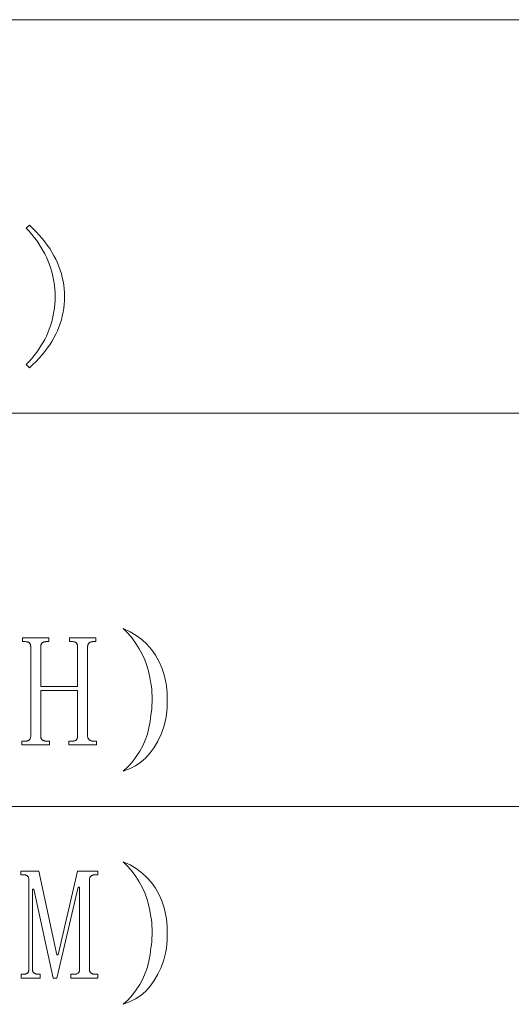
# Model space of a CAD drawing. Extents: x 1 to 297, y 1 to 210.
# Tile 73 of 171: x 152.89 to 159.62, y 43.02 to 56.51. Entities that reach past the tile are written whole.
import ezdxf

# ---------------------------------------------------------------- set-up
doc = ezdxf.new("R2010")
doc.units = 0

msp = doc.modelspace()

# ---------------------------------------------------------------- linework, layer by layer
at = {"color": 7, "lineweight": 13}
for p, q in [((1.306, 56.508), (219.321, 56.508)), ((1.306, 51.119), (219.321, 51.119)), ((1.306, 45.731), (175.108, 45.731))]:
    msp.add_line(p, q, dxfattribs=at)
for points in [[(152.984, 53.651), (153.027, 53.693), (153.074, 53.649), (153.118, 53.603), (153.16, 53.558), (153.2, 53.512), (153.237, 53.465), (153.271, 53.418), (153.304, 53.371), (153.334, 53.323), (153.362, 53.275), (153.387, 53.226), (153.41, 53.177), (153.43, 53.128), (153.448, 53.078), (153.464, 53.027), (153.477, 52.977), (153.488, 52.925), (153.496, 52.874), (153.502, 52.822), (153.506, 52.769), (153.507, 52.716), (153.506, 52.662), (153.502, 52.608), (153.496, 52.554), (153.488, 52.502), (153.477, 52.45), (153.464, 52.398), (153.448, 52.347), (153.43, 52.297), (153.41, 52.247), (153.387, 52.198), (153.362, 52.149), (153.334, 52.101), (153.304, 52.054), (153.271, 52.007), (153.237, 51.961), (153.2, 51.915), (153.16, 51.87), (153.118, 51.826), (153.074, 51.782), (153.027, 51.739), (152.984, 51.782), (153.022, 51.823), (153.059, 51.865), (153.093, 51.908), (153.126, 51.951), (153.156, 51.994), (153.185, 52.038), (153.212, 52.083), (153.236, 52.128), (153.259, 52.173), (153.28, 52.219), (153.298, 52.266), (153.315, 52.313), (153.33, 52.361), (153.343, 52.41), (153.353, 52.459), (153.362, 52.509), (153.369, 52.56), (153.374, 52.611), (153.377, 52.663), (153.378, 52.716), (153.377, 52.768), (153.374, 52.818), (153.369, 52.869), (153.362, 52.919), (153.353, 52.968), (153.343, 53.017), (153.33, 53.066), (153.315, 53.114), (153.298, 53.162), (153.28, 53.209), (153.259, 53.256), (153.236, 53.302), (153.212, 53.348), (153.185, 53.393), (153.156, 53.437), (153.126, 53.481), (153.093, 53.524), (153.059, 53.567), (153.022, 53.609)], [(154.312, 48.168), (154.405, 48.123), (154.489, 48.072), (154.566, 48.015), (154.636, 47.951), (154.698, 47.881), (154.753, 47.804), (154.8, 47.72), (154.839, 47.63), (154.871, 47.534), (154.895, 47.431), (154.901, 47.382), (154.906, 47.334), (154.91, 47.285), (154.912, 47.236), (154.912, 47.186), (154.912, 47.136), (154.91, 47.086), (154.906, 47.036), (154.901, 46.985), (154.895, 46.933), (154.865, 46.821), (154.828, 46.718), (154.785, 46.624), (154.736, 46.538), (154.681, 46.462), (154.62, 46.394), (154.552, 46.336), (154.478, 46.286), (154.398, 46.245), (154.312, 46.213), (154.378, 46.277), (154.437, 46.343), (154.49, 46.412), (154.537, 46.485), (154.578, 46.561), (154.613, 46.639), (154.641, 46.721), (154.663, 46.806), (154.68, 46.894), (154.69, 46.985), (154.696, 47.029), (154.701, 47.073), (154.704, 47.117), (154.706, 47.16), (154.707, 47.203), (154.706, 47.246), (154.704, 47.288), (154.701, 47.33), (154.696, 47.372), (154.69, 47.413), (154.677, 47.498), (154.658, 47.581), (154.634, 47.661), (154.605, 47.74), (154.57, 47.816), (154.529, 47.891), (154.483, 47.963), (154.432, 48.033), (154.375, 48.102)], [(153.824, 46.693), (153.824, 46.687), (153.825, 46.68), (153.826, 46.674), (153.827, 46.669), (153.829, 46.663), (153.832, 46.658), (153.834, 46.654), (153.838, 46.65), (153.841, 46.646), (153.845, 46.642), (153.85, 46.639), (153.854, 46.636), (153.859, 46.633), (153.864, 46.631), (153.87, 46.629), (153.876, 46.628), (153.882, 46.626), (153.888, 46.626), (153.894, 46.625), (153.901, 46.625), (153.944, 46.625), (153.944, 46.573), (153.567, 46.573), (153.567, 46.625), (153.61, 46.625), (153.618, 46.625), (153.626, 46.626), (153.633, 46.626), (153.64, 46.628), (153.646, 46.629), (153.652, 46.631), (153.657, 46.633), (153.662, 46.636), (153.666, 46.639), (153.67, 46.642), (153.673, 46.646), (153.676, 46.65), (153.678, 46.654), (153.681, 46.658), (153.682, 46.663), (153.684, 46.669), (153.685, 46.674), (153.686, 46.68), (153.687, 46.687), (153.687, 46.693), (153.687, 47.319), (153.181, 47.319), (153.181, 46.693), (153.181, 46.687), (153.182, 46.68), (153.183, 46.674), (153.184, 46.669), (153.186, 46.663), (153.189, 46.658), (153.191, 46.654), (153.195, 46.65), (153.198, 46.646), (153.202, 46.642), (153.207, 46.639), (153.212, 46.636), (153.216, 46.633), (153.222, 46.631), (153.227, 46.629), (153.233, 46.628), (153.239, 46.626), (153.245, 46.626), (153.251, 46.625), (153.258, 46.625), (153.301, 46.625), (153.301, 46.573), (152.924, 46.573), (152.924, 46.625), (152.967, 46.625), (152.975, 46.625), (152.983, 46.626), (152.99, 46.626), (152.997, 46.628), (153.003, 46.629), (153.009, 46.631), (153.014, 46.633), (153.019, 46.636), (153.023, 46.639), (153.027, 46.642), (153.03, 46.646), (153.033, 46.65), (153.035, 46.654), (153.038, 46.658), (153.04, 46.663), (153.041, 46.669), (153.042, 46.674), (153.043, 46.68), (153.044, 46.687), (153.044, 46.693), (153.044, 47.919), (153.044, 47.926), (153.043, 47.932), (153.042, 47.938), (153.041, 47.944), (153.04, 47.949), (153.038, 47.954), (153.035, 47.959), (153.033, 47.963), (153.03, 47.967), (153.027, 47.971), (153.023, 47.974), (153.019, 47.977), (153.014, 47.979), (153.009, 47.982), (153.003, 47.983), (152.997, 47.985), (152.99, 47.986), (152.983, 47.987), (152.975, 47.988), (152.967, 47.988), (152.932, 47.988), (152.932, 48.039), (153.292, 48.039), (153.292, 47.988), (153.258, 47.988), (153.251, 47.988), (153.245, 47.987), (153.239, 47.986), (153.233, 47.985), (153.227, 47.983), (153.222, 47.982), (153.216, 47.979), (153.212, 47.977), (153.207, 47.974), (153.202, 47.971), (153.198, 47.967), (153.195, 47.963), (153.191, 47.959), (153.189, 47.954), (153.186, 47.949), (153.184, 47.944), (153.183, 47.938), (153.182, 47.932), (153.181, 47.926), (153.181, 47.919), (153.181, 47.371), (153.687, 47.371), (153.687, 47.919), (153.687, 47.926), (153.686, 47.932), (153.685, 47.938), (153.684, 47.944), (153.682, 47.949), (153.681, 47.954), (153.678, 47.959), (153.676, 47.963), (153.673, 47.967), (153.67, 47.971), (153.666, 47.974), (153.662, 47.977), (153.657, 47.979), (153.652, 47.982), (153.646, 47.983), (153.64, 47.985), (153.633, 47.986), (153.626, 47.987), (153.618, 47.988), (153.61, 47.988), (153.575, 47.988), (153.575, 48.039), (153.935, 48.039), (153.935, 47.988), (153.901, 47.988), (153.894, 47.988), (153.888, 47.987), (153.882, 47.986), (153.876, 47.985), (153.87, 47.983), (153.864, 47.982), (153.859, 47.979), (153.854, 47.977), (153.85, 47.974), (153.845, 47.971), (153.841, 47.967), (153.838, 47.963), (153.834, 47.959), (153.832, 47.954), (153.829, 47.949), (153.827, 47.944), (153.826, 47.938), (153.825, 47.932), (153.824, 47.926), (153.824, 47.919)], [(154.312, 44.973), (154.405, 44.929), (154.489, 44.878), (154.566, 44.821), (154.636, 44.757), (154.698, 44.686), (154.753, 44.609), (154.8, 44.526), (154.839, 44.436), (154.871, 44.339), (154.895, 44.236), (154.901, 44.188), (154.906, 44.14), (154.91, 44.091), (154.912, 44.042), (154.912, 43.992), (154.912, 43.942), (154.91, 43.892), (154.906, 43.841), (154.901, 43.79), (154.895, 43.739), (154.865, 43.627), (154.828, 43.524), (154.785, 43.43), (154.736, 43.344), (154.681, 43.268), (154.62, 43.2), (154.552, 43.142), (154.478, 43.092), (154.398, 43.051), (154.312, 43.019), (154.378, 43.082), (154.437, 43.149), (154.49, 43.218), (154.537, 43.291), (154.578, 43.366), (154.613, 43.445), (154.641, 43.527), (154.663, 43.612), (154.68, 43.7), (154.69, 43.791), (154.696, 43.835), (154.701, 43.879), (154.704, 43.923), (154.706, 43.966), (154.707, 44.009), (154.706, 44.052), (154.704, 44.094), (154.701, 44.136), (154.696, 44.178), (154.69, 44.219), (154.677, 44.304), (154.658, 44.386), (154.634, 44.467), (154.605, 44.546), (154.57, 44.622), (154.529, 44.696), (154.483, 44.769), (154.432, 44.839), (154.375, 44.907)], [(153.85, 43.499), (153.85, 43.492), (153.85, 43.486), (153.851, 43.48), (153.853, 43.474), (153.855, 43.469), (153.857, 43.464), (153.86, 43.46), (153.863, 43.455), (153.867, 43.451), (153.871, 43.448), (153.875, 43.444), (153.88, 43.442), (153.885, 43.439), (153.89, 43.437), (153.896, 43.435), (153.901, 43.433), (153.907, 43.432), (153.913, 43.431), (153.92, 43.431), (153.927, 43.431), (153.961, 43.431), (153.961, 43.379), (153.592, 43.379), (153.592, 43.431), (153.635, 43.431), (153.644, 43.431), (153.651, 43.431), (153.659, 43.432), (153.665, 43.433), (153.672, 43.435), (153.677, 43.437), (153.683, 43.439), (153.687, 43.442), (153.692, 43.444), (153.695, 43.448), (153.699, 43.451), (153.701, 43.455), (153.704, 43.46), (153.706, 43.464), (153.708, 43.469), (153.71, 43.474), (153.711, 43.48), (153.712, 43.486), (153.712, 43.492), (153.712, 43.499), (153.712, 44.622), (153.695, 44.622), (153.404, 43.379), (153.352, 43.379), (153.087, 44.596), (153.07, 44.596), (153.07, 43.499), (153.07, 43.492), (153.07, 43.486), (153.071, 43.48), (153.073, 43.474), (153.075, 43.469), (153.077, 43.464), (153.08, 43.46), (153.083, 43.455), (153.087, 43.451), (153.091, 43.448), (153.095, 43.444), (153.1, 43.442), (153.105, 43.439), (153.11, 43.437), (153.116, 43.435), (153.121, 43.433), (153.127, 43.432), (153.133, 43.431), (153.14, 43.431), (153.147, 43.431), (153.172, 43.431), (153.172, 43.379), (152.915, 43.379), (152.915, 43.431), (152.941, 43.431), (152.949, 43.431), (152.957, 43.431), (152.964, 43.432), (152.971, 43.433), (152.977, 43.435), (152.983, 43.437), (152.988, 43.439), (152.993, 43.442), (152.997, 43.444), (153.001, 43.448), (153.004, 43.451), (153.007, 43.455), (153.01, 43.46), (153.012, 43.464), (153.014, 43.469), (153.015, 43.474), (153.017, 43.48), (153.017, 43.486), (153.018, 43.492), (153.018, 43.499), (153.018, 44.725), (153.018, 44.732), (153.017, 44.738), (153.017, 44.744), (153.015, 44.75), (153.014, 44.755), (153.012, 44.76), (153.01, 44.764), (153.007, 44.769), (153.004, 44.773), (153.001, 44.776), (152.997, 44.78), (152.993, 44.782), (152.988, 44.785), (152.983, 44.787), (152.977, 44.789), (152.971, 44.791), (152.964, 44.792), (152.957, 44.793), (152.949, 44.793), (152.941, 44.793), (152.907, 44.793), (152.907, 44.845), (153.155, 44.845), (153.404, 43.696), (153.421, 43.696), (153.687, 44.845), (153.961, 44.845), (153.961, 44.793), (153.927, 44.793), (153.92, 44.793), (153.913, 44.793), (153.907, 44.792), (153.901, 44.791), (153.896, 44.789), (153.89, 44.787), (153.885, 44.785), (153.88, 44.782), (153.875, 44.78), (153.871, 44.776), (153.867, 44.773), (153.863, 44.769), (153.86, 44.764), (153.857, 44.76), (153.855, 44.755), (153.853, 44.75), (153.851, 44.744), (153.85, 44.738), (153.85, 44.732), (153.85, 44.725)]]:
    msp.add_lwpolyline(points, close=True, dxfattribs=at)

doc.saveas('drawing.dxf')
